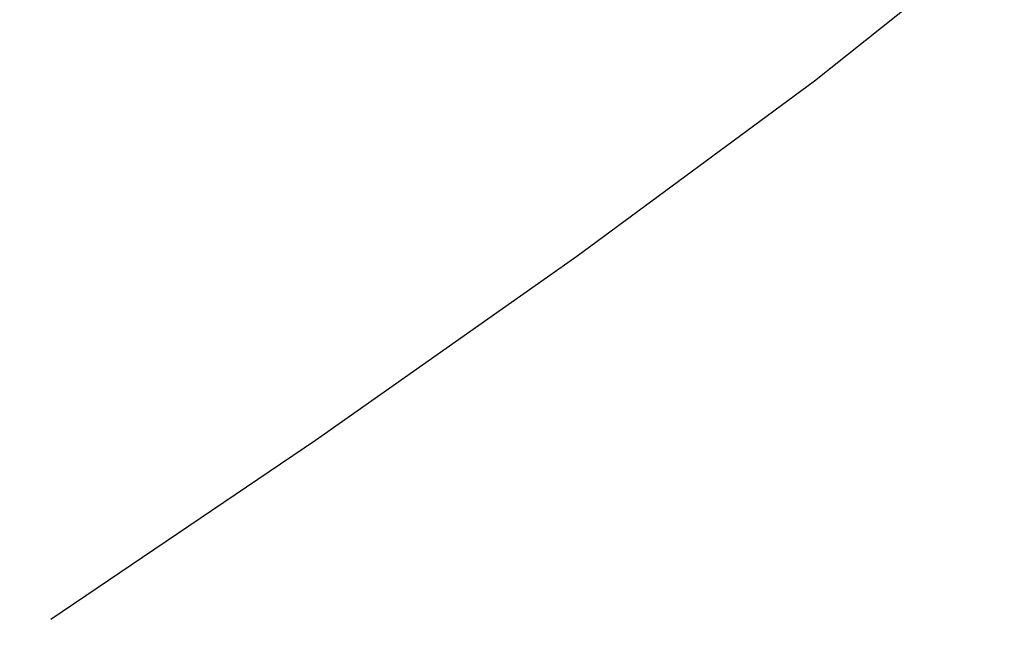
# Model space of a CAD drawing. Extents: x 0 to 363660, y 0 to 4201329.
# Tile 189 of 256: x 360271.01 to 360275.61, y 4200443.05 to 4200445.91. Entities that reach past the tile are written whole.
import ezdxf

# ---------------------------------------------------------------- set-up
doc = ezdxf.new("R2010")
doc.units = 0
doc.header["$LTSCALE"] = 0.5
doc.header["$MEASUREMENT"] = 0
doc.linetypes.add('CONTI', pattern=[0])
doc.linetypes.add('Д_ТРОТ_ТРУБА', pattern=[3, 1.5, -1.5])
doc.layers.add('(025) Дорога', color=7, linetype='Continuous')
doc.layers.add('GORIZDEFAULT', color=32, linetype='CONTI')
doc.layers.add('.', color=7, linetype='Continuous', lineweight=15)

# ---------------------------------------------------------------- blocks, each defined once
blk = doc.blocks.new('gergrgrre')
at = {"layer": '(025) Дорога', "linetype": 'Д_ТРОТ_ТРУБА', "flags": 128}
blk.add_lwpolyline([(360044.1953, 4200796.0117), (360041.8164, 4200791.7725), (360042.3584, 4200788.3041), (360046.0867, 4200780.21), (360059.0121, 4200755.8869), (360082.2659, 4200713.415), (360119.8375, 4200651.9108), (360154.2478, 4200588.2735), (360168.9516, 4200565.337), (360182.6178, 4200547.7659), (360213.0435, 4200512.0439), (360268.2829, 4200446.2622), (360308.9265, 4200401.5342), (360387.3686, 4200322.5934), (360428.1163, 4200283.4973), (360457.1161, 4200256.4198), (360464.8857, 4200245.4437), (360476.5072, 4200228.2628), (360489.0602, 4200214.493), (360499.0649, 4200202.9837)], dxfattribs=at)
at = {"layer": 'GORIZDEFAULT', "color": 32}
blk.add_polyline3d([(360271.1536, 4200443.103, 543), (360272.39, 4200443.94, 543), (360273.61, 4200444.8, 543), (360274.72, 4200445.62, 543), (360275.66, 4200446.37, 543), (360276.48, 4200447.06, 543), (360277.18, 4200447.73, 543), (360277.82, 4200448.39, 543), (360278.42, 4200449.06, 543), (360279.01, 4200449.76, 543), (360279.63, 4200450.51, 543), (360280.3, 4200451.34, 543), (360281.02, 4200452.23, 543)], dxfattribs=at)

msp = doc.modelspace()

# ---------------------------------------------------------------- hatches: boundary and pattern name
at = {"layer": '.', "ltscale": 0.149071}
h = msp.add_hatch(color=256, dxfattribs=at)
h.dxf.hatch_style = 1
h.set_gradient(color1=(255, 255, 255), tint=1)
h.paths.add_polyline_path([(359890.2408, 4200193.8911), (361190.2408, 4200193.8911), (361190.2408, 4201328.8911), (359890.2408, 4201328.8911)])
h.paths.add_polyline_path([(359905.2408, 4201313.8911), (361175.2408, 4201313.8911), (361175.2408, 4200208.8911), (359905.2408, 4200208.8911)], flags=16)

# ---------------------------------------------------------------- block references
at = {"linetype": 'Continuous'}
msp.add_blockref('gergrgrre', (0, 0), dxfattribs=at)

doc.saveas('drawing.dxf')
